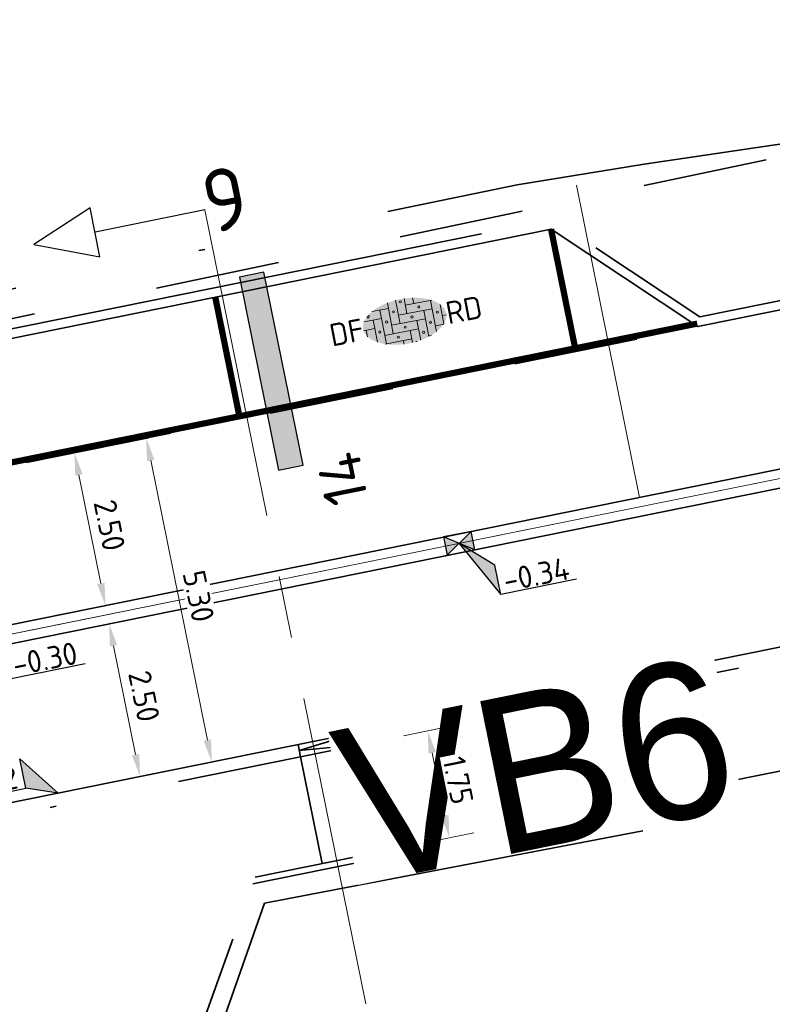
# Model space of a CAD drawing. Header units: metres. Extents: x 0 to 269924, y 0 to 933292.
# Tile 197 of 247: x 135194 to 135206, y 466692 to 466707. Entities that reach past the tile are written whole.
import ezdxf
from ezdxf import colors
from ezdxf.entities.mleader import LeaderData, LeaderLine
from ezdxf.enums import TextEntityAlignment as Align
from ezdxf.math import Vec2, Vec3

# ---------------------------------------------------------------- set-up
doc = ezdxf.new("R2018")
doc.units = ezdxf.units.M
for name, pattern in [('VH-GELEIDEBAND', [6, 2, -2, 0, -2]), ('VH-OPSLUITBAND_100X200', [16, 8, -2, 4, -2]), ('VH-OPSLUITBAND_150X250', [24, 16, -2, 4, -2]), ('VW-1-1_STREEP', [2, 1, -1]), ('XX-CENTER', [8, 5, -1, 1, -1]), ('XX-HIDDEN', [4, 2, -2]), ('XX-PROJECTGRENS', [18, 12, -3, 0, -3])]:
    doc.linetypes.add(name, pattern=pattern)
doc.layers.add('B-WE-MO-ONDERZOEK_SLEUF-S', color=30, linetype='Continuous', lineweight=25, true_color=0xff7f00)
doc.layers.add('N-WE-RI-HWA_KOLK-S', color=150, linetype='Continuous', lineweight=25, true_color=0x007fff)
for name, color, linetype, lineweight in [('B-WE-VH-M', 7, 'Continuous', 18), ('N-WE-GR-GRAS-A-200', 62, 'Continuous', 18), ('N-WE-KG-GRENS_PROJECT-G', 7, 'XX-PROJECTGRENS', 35), ('N-WE-VH-GOOT_STRAATBAKSTEEN-G', 170, 'Continuous', 35), ('N-WE-VH-KANTOPSLUITING_GELEIDEBAND_50 200_250-G', 20, 'VH-GELEIDEBAND', 35), ('N-WE-VH-KANTOPSLUITING_OPSLUITBAND_100X200-G', 150, 'VH-OPSLUITBAND_100X200', 35), ('N-WE-VH-KANTOPSLUITING_OPSLUITBAND_150X250-G', 150, 'VH-OPSLUITBAND_150X250', 35), ('N-WE-VH-KANTOPSLUITING_VERLOOPBAND_GB_MV-T18', 10, 'Continuous', 18), ('N-WE-VH-KANTOPSLUITING_VOORKANTBAND-G', 50, 'Continuous', 35), ('N-WE-VH-MATERIAALGRENS-G', 7, 'XX-HIDDEN', 35), ('N-WE-VH-VERHARDING-T18', 10, 'Continuous', 18), ('N-WE-VH-VERHARDING_ASFALT-S', 7, 'Continuous', 18), ('N-WE-VH-VERHARDING_STRAATBAKSTEEN-S', 7, 'Continuous', 18), ('N-WE-VW-MARKERING_DWARS-G', 7, 'Continuous', 35), ('N-WE-VW-MARKERING_LANGS_STREEP_11_010-G', 7, 'VW-1-1_STREEP', 13), ('X-XX-AL-HOOGTELABEL-S', 7, 'Continuous', 25), ('X-XX-AL-VERWIJZING-S', 7, 'Continuous', 25), ('X-XX-AL-VERWIJZING_DOORSNEDE-G', 7, 'XX-CENTER', 18)]:
    doc.layers.add(name, color=color, linetype=linetype, lineweight=lineweight)
doc.layers.add('X-XX-AL-HULPLIJN-G', color=30, linetype='Continuous', lineweight=18, plot=False)
doc.styles.add('NLCS-ISO', font='NLCS-ISO.ttf')
doc.styles.add('NLCS-ISO-M200-T18', font='NLCS-ISO.ttf', dxfattribs={"height": 0.36})
doc.styles.get("Standard").update_dxf_attribs({"font": 'romand.shx'})
doc.dimstyles.new('NLCS-M200-T18-PIJL_L2_H2', dxfattribs={"dimscale": 0.2, "dimtxt": 2.5, "dimasz": 1.8, "dimexe": 2, "dimexo": 2, "dimgap": 0.7, "dimtad": 1, "dimzin": 0, "dimdsep": 46, "dimtxsty": 'NLCS-ISO-M200-T18', "dimcen": 0, "dimdle": 2, "dimclrd": 256, "dimclre": 256, "dimclrt": 10, "dimazin": 0, "dimtfac": 1, "dimtdec": 3, "dimtofl": 0, "dimtmove": 0, "dimatfit": 3, "dimfxl": 2, "dimfxlon": 1, "dimtfillclr": 256, "dimtolj": 1, "dimtzin": 0, "dimlwd": -1, "dimlwe": -1, "dimarcsym": 0})

# ---------------------------------------------------------------- blocks, each defined once
blk = doc.blocks.new('*U42')
h = blk.add_hatch(color=252)
h.dxf.hatch_style = 1
h.paths.add_polyline_path([(-3.329, -1), (12.456, -1), (12.456, 1), (-3.329, 1)])
at = {"flags": 128}
blk.add_lwpolyline([(-3.329, -1), (12.456, -1), (12.456, 1), (-3.329, 1)], close=True, dxfattribs=at)
blk = doc.blocks.new('SAL-VERWIJZING_DOORSNEDE_LINKS-SO')
for p, q in [((-9, 2), (-14, 0)), ((-9, -2), (-9, 2)), ((-14, 0), (-9, -2)), ((0, 0), (-9, 0))]:
    blk.add_line(p, q)
at = {"lineweight": 50, "style": 'NLCS-ISO'}
blk.add_attdef('...', text='', height=5, dxfattribs=at).set_placement((0, 0.527), align=Align.MIDDLE_LEFT)
blk = doc.blocks.new('*D59')
at = {"layer": 'B-WE-VH-M', "transparency": 16777216}
for p, q in [((135195.185, 466700.528), (135194.401, 466700.369)), ((135194.865, 466700.095), (135195.218, 466698.351)), ((135195.682, 466698.078), (135194.898, 466697.919))]:
    blk.add_line(p, q, dxfattribs=at)
for points in [[(135194.924, 466700.107), (135194.806, 466700.083), (135194.793, 466700.448)], [(135195.277, 466698.363), (135195.159, 466698.339), (135195.29, 466697.998)]]:
    blk.add_solid(points, dxfattribs=at)
at = {"layer": 'Defpoints', "color": 0, "transparency": 16777216}
for p in [(135197.563, 466701.009), (135198.059, 466698.559), (135195.29, 466697.998)]:
    blk.add_point(p, dxfattribs=at)
at = {"layer": 'B-WE-VH-M', "color": 10, "transparency": 16777216, "insert": (135195.355, 466699.287), "char_height": 0.36, "attachment_point": 5, "rotation": 281.4534, "style": 'NLCS-ISO-M200-T18', "bg_fill": 3, "box_fill_scale": 1.1, "bg_fill_color": 256, "bg_fill_true_color": 13158600, "bg_fill_transparency": 0}
blk.add_mtext('\\A1;2.50', dxfattribs=at)
blk = doc.blocks.new('*D60')
at = {"layer": 'B-WE-VH-M', "transparency": 16777216}
for p, q in [((135195.741, 466697.784), (135194.957, 466697.625)), ((135195.421, 466697.351), (135195.774, 466695.607)), ((135196.238, 466695.334), (135195.454, 466695.175))]:
    blk.add_line(p, q, dxfattribs=at)
for points in [[(135195.479, 466697.363), (135195.362, 466697.34), (135195.349, 466697.704)], [(135195.833, 466695.619), (135195.715, 466695.595), (135195.846, 466695.254)]]:
    blk.add_solid(points, dxfattribs=at)
at = {"layer": 'Defpoints', "color": 0, "transparency": 16777216}
for p in [(135198.118, 466698.265), (135198.615, 466695.815), (135195.846, 466695.254)]:
    blk.add_point(p, dxfattribs=at)
at = {"layer": 'B-WE-VH-M', "color": 10, "transparency": 16777216, "insert": (135195.911, 466696.543), "char_height": 0.36, "attachment_point": 5, "rotation": 281.4534, "style": 'NLCS-ISO-M200-T18', "bg_fill": 3, "box_fill_scale": 1.1, "bg_fill_color": 256, "bg_fill_true_color": 13158600, "bg_fill_transparency": 0}
blk.add_mtext('\\A1;2.50', dxfattribs=at)
blk = doc.blocks.new('*D61')
at = {"layer": 'B-WE-VH-M', "transparency": 16777216}
for p, q in [((135200.073, 466695.906), (135200.857, 466696.065)), ((135200.536, 466695.633), (135200.741, 466694.624)), ((135200.42, 466694.191), (135201.204, 466694.35))]:
    blk.add_line(p, q, dxfattribs=at)
for points in [[(135200.595, 466695.645), (135200.477, 466695.621), (135200.465, 466695.985)], [(135200.799, 466694.635), (135200.682, 466694.612), (135200.812, 466694.271)]]:
    blk.add_solid(points, dxfattribs=at)
at = {"layer": 'Defpoints', "color": 0, "transparency": 16777216}
for p in [(135198.655, 466695.619), (135200.812, 466694.271), (135199.002, 466693.904)]:
    blk.add_point(p, dxfattribs=at)
at = {"layer": 'B-WE-VH-M', "color": 10, "transparency": 16777216, "insert": (135200.952, 466695.192), "char_height": 0.36, "attachment_point": 5, "rotation": 281.4534, "style": 'NLCS-ISO-M200-T18', "bg_fill": 3, "box_fill_scale": 1.1, "bg_fill_color": 256, "bg_fill_true_color": 13158600, "bg_fill_transparency": 0}
blk.add_mtext('\\A1;1.75', dxfattribs=at)
blk = doc.blocks.new('*D62')
at = {"layer": 'B-WE-VH-M', "transparency": 16777216}
for p, q in [((135196.337, 466700.761), (135195.553, 466700.602)), ((135196.926, 466695.84), (135196.017, 466700.329)), ((135197.389, 466695.567), (135196.605, 466695.408))]:
    blk.add_line(p, q, dxfattribs=at)
for points in [[(135196.075, 466700.341), (135195.958, 466700.317), (135195.945, 466700.682)], [(135196.985, 466695.852), (135196.867, 466695.828), (135196.997, 466695.487)]]:
    blk.add_solid(points, dxfattribs=at)
at = {"layer": 'Defpoints', "color": 0, "transparency": 16777216}
for p in [(135197.563, 466701.009), (135195.945, 466700.682), (135198.615, 466695.815)]:
    blk.add_point(p, dxfattribs=at)
at = {"layer": 'B-WE-VH-M', "color": 10, "transparency": 16777216, "insert": (135196.785, 466698.148), "char_height": 0.36, "attachment_point": 5, "rotation": 281.4534, "style": 'NLCS-ISO-M200-T18', "bg_fill": 3, "box_fill_scale": 1.1, "bg_fill_color": 256, "bg_fill_true_color": 13158600, "bg_fill_transparency": 0}
blk.add_mtext('\\A1;5.30', dxfattribs=at)
blk = doc.blocks.new('*U97')
for p, q in [((2.54, -2.205), (0, 0)), ((0, 0), (2.626, -4.604)), ((2.626, -4.604), (2.54, -2.205)), ((8.825, -4.384), (2.626, -4.604))]:
    blk.add_line(p, q)
blk.add_solid([(2.54, -2.205), (0, 0), (2.626, -4.604)])
at = {"style": 'NLCS-ISO'}
blk.add_attdef('...', text='', height=1.8, rotation=2.03134, dxfattribs=at).set_placement((5.74, -4.914), align=Align.BOTTOM_CENTER)
blk = doc.blocks.new('*U98')
at = {"layer": 'X-XX-AL-HOOGTELABEL-S', "xscale": 0.2, "yscale": 0.2, "zscale": 0.2, "rotation": 357.9686646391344}
blk.add_blockref('*U97', (0, 0), dxfattribs=at).add_auto_attribs({'...': '-0.34'})
blk = doc.blocks.new('*U99')
at = {"layer": 'N-WE-GR-GRAS-A-200', "color": 0, "linetype": 'ByBlock', "lineweight": -2, "transparency": 16777216, "rotation": 11.45343087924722}
blk.add_blockref('*U98', (135200.969, 466698.996), dxfattribs=at)
blk = doc.blocks.new('*U114')
for p, q in [((2.493, -1.033), (0, 0)), ((0, 0), (2.564, -3.433)), ((2.564, -3.433), (2.493, -1.033)), ((8.765, -3.249), (2.564, -3.433))]:
    blk.add_line(p, q)
blk.add_solid([(2.493, -1.033), (0, 0), (2.564, -3.433)])
at = {"style": 'NLCS-ISO'}
blk.add_attdef('...', text='', height=1.8, rotation=1.70235, dxfattribs=at).set_placement((5.677, -3.76), align=Align.BOTTOM_CENTER)
blk = doc.blocks.new('*U115')
at = {"layer": 'X-XX-AL-HOOGTELABEL-S', "xscale": 0.2000000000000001, "yscale": 0.2000000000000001, "zscale": 0.2000000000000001, "rotation": 358.2976530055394}
blk.add_blockref('*U114', (0, 0), dxfattribs=at).add_auto_attribs({'...': '-0.30'})
blk = doc.blocks.new('*U116')
at = {"layer": 'N-WE-VH-VERHARDING_ASFALT-S', "color": 0, "linetype": 'ByBlock', "lineweight": -2, "transparency": 16777216, "rotation": 11.45343088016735}
blk.add_blockref('*U115', (135193.128, 466697.407), dxfattribs=at)
blk = doc.blocks.new('*U197')
for p, q in [((-2.479, 0.846), (-2.528, 3.246)), ((-2.528, 3.246), (0, 0)), ((-8.681, 0.718), (-2.479, 0.846)), ((0, 0), (-2.479, 0.846))]:
    blk.add_line(p, q)
blk.add_solid([(-2.528, 3.246), (0, 0), (-2.479, 0.846)])
at = {"style": 'NLCS-ISO'}
blk.add_attdef('...', text='', height=1.8, rotation=1.17977, dxfattribs=at).set_placement((-5.571, 0.363), align=Align.BOTTOM_CENTER)
blk = doc.blocks.new('SVH-SBS_DIKFORMAAT_ELLEBOOG_KL-SO')
h = blk.add_hatch(color=254)
edge = h.paths.add_edge_path()
edge.add_ellipse((1.092, 0.124), major_axis=(3.395, 0), ratio=0.533267, start_angle=0, end_angle=360)
for p, q in [((0, 1.839), (0, -0.69)), ((0.69, 1.922), (0.69, 0)), ((1.38, 1.928), (1.38, 0.69)), ((2.07, 1.858), (2.07, 1.38)), ((-1.354, 1.38), (0, 1.38)), ((-0.69, 1.38), (-0.69, -1.38)), ((1.38, 1.38), (3.537, 1.38)), ((3.45, 1.38), (3.45, -1.178)), ((4.14, 0.921), (4.14, -0.672)), ((-2.295, 0), (-1.38, 0)), ((-2.133, 0.69), (-0.69, 0.69)), ((-1.38, 0.69), (-1.38, -1.117)), ((0, 0), (2.76, 0)), ((0.69, 0.69), (3.45, 0.69)), ((2.76, 0.69), (2.76, -1.452)), ((4.14, 0), (4.478, 0)), ((-2.07, 0), (-2.07, -0.535)), ((-0.69, -0.69), (2.07, -0.69)), ((1.38, -0.69), (1.38, -1.679)), ((2.07, 0), (2.07, -1.609)), ((3.45, -0.69), (4.124, -0.69)), ((-0.797, -1.38), (1.38, -1.38)), ((0.69, -1.38), (0.69, -1.673)), ((2.76, -1.38), (2.98, -1.38))]:
    blk.add_line(p, q)
for centre in [(1.035, 1.725), (0.345, 1.035), (2.415, 1.035), (-0.345, 0.345), (1.725, 0.345), (3.795, 0.345), (-1.035, -0.345), (1.035, -0.345), (3.105, -0.345), (0.345, -1.035), (2.415, -1.035)]:
    blk.add_circle(centre, 0.0881)
for centre, start, end in [((-1.725, 1.035), 158.91241, 101.19023), ((1.725, -1.725), 59.09113, 132.34328)]:
    blk.add_arc(centre, 0.0881, start, end)
at = {"style": 'NLCS-ISO'}
blk.add_attdef('FORMAAT', text='', height=1.8, dxfattribs=at).set_placement((-2.303, 0.124), align=Align.MIDDLE_RIGHT)
blk.add_attdef('KLEUR', text='', height=1.8, dxfattribs=at).set_placement((4.487, 0.124), align=Align.MIDDLE_LEFT)
at = {"style": 'NLCS-ISO', "flags": 1}
blk.add_attdef('FUNCTIE', text='', height=1.8, dxfattribs=at).set_placement((0.116, -3.585), align=Align.MIDDLE_CENTER)
blk = doc.blocks.new('N-SRI-KOLK_STRAAT_450X300-SO')
h = blk.add_hatch(color=256)
h.dxf.hatch_style = 1
h.paths.add_polyline_path([(0, 0), (-1.125, 0.75), (-1.125, -0.75)])
h.paths.add_polyline_path([(1.125, -0.75), (1.125, 0.75), (0, 0)])
for p, q in [((-1.125, -0.75), (1.125, 0.75)), ((1.125, -0.75), (-1.125, 0.75))]:
    blk.add_line(p, q)
at = {"flags": 128}
blk.add_lwpolyline([(-1.125, -0.75), (1.125, -0.75), (1.125, 0.75), (-1.125, 0.75)], close=True, dxfattribs=at)
blk = doc.blocks.new('*U663')
at = {"lineweight": 30, "flags": 106}
blk.add_attdef('OB', text='', height=0.36, dxfattribs=at).set_placement((0, 0.1), align=Align.BOTTOM_CENTER)

msp = doc.modelspace()

# ---------------------------------------------------------------- linework, layer by layer
at = {"layer": 'N-WE-KG-GRENS_PROJECT-G', "flags": 128}
msp.add_lwpolyline([(133942.152, 466524.013), (133955.533, 466522.507), (133956.145, 466521.626), (133962.811, 466521.355), (133963.543, 466522.67), (133965.054, 466522.563), (133965.551, 466521.193), (133981.5, 466520.334), (133981.565, 466520.896), (133982.028, 466520.86), (133994.134, 466520.33), (133994.151, 466519.671), (134009.067, 466519.478), (134013.911, 466519.512), (134027.732, 466519.636), (134028.693, 466519.554), (134034.796, 466519.611), (134050.86, 466519.659), (134068.501, 466520.152), (134071.254, 466520.237), (134077.26, 466520.692), (134094.041, 466522.635), (134101.385, 466523.282), (134101.428, 466523.91), (134128.995, 466527.092), (134141.938, 466528.627), (134148.421, 466529.392), (134148.476, 466529.087), (134157.108, 466530.24), (134157.762, 466530.339), (134157.953, 466529.076), (134163.706, 466529.946), (134172.69, 466531.055), (134201.838, 466535.069), (134202.197, 466534.878), (134203.304, 466535.042), (134208.161, 466535.722), (134214.682, 466536.673), (134215.15, 466536.846), (134235.766, 466539.754), (134239.587, 466540.449), (134251.117, 466542.218), (134251.536, 466542.09), (134264.479, 466543.833), (134264.487, 466544.317), (134273.56, 466545.641), (134273.608, 466545.287), (134285.679, 466546.863), (134299.118, 466548.971), (134309.192, 466550.345), (134329.805, 466553.659), (134341.526, 466555.206), (134346.97, 466556.112), (134351.977, 466556.025), (134358.949, 466556.887), (134359.186, 466557.313), (134365.426, 466557.917), (134389.225, 466560.758), (134395.395, 466561.519), (134400.633, 466562.019), (134418.638, 466563.907), (134426.404, 466566.343), (134432.472, 466567.14), (134437.532, 466567.422), (134444.848, 466568.25), (134448.277, 466568.388), (134484.594, 466572.762), (134486.539, 466572.966), (134490.599, 466573.546), (134498.499, 466574.536), (134514.318, 466576.701), (134542.397, 466581.367), (134546.702, 466582.122), (134551.593, 466582.441), (134551.871, 466583.179), (134557.906, 466584.406), (134558.276, 466584.115), (134567.36, 466586.004), (134582.717, 466588.715), (134583.108, 466588.972), (134590.444, 466590.398), (134630.038, 466598.271), (134633.264, 466598.923), (134632.087, 466604.993), (134646.051, 466607.537), (134647.414, 466607.429), (134666.972, 466611.405), (134675.342, 466617.463), (134674.819, 466607.593), (134696.995, 466610.537), (134702.172, 466611.327), (134706.525, 466612.071), (134709.085, 466612.323), (134712.087, 466612.776), (134715, 466613.203), (134716.349, 466613.229), (134723.364, 466613.968), (134738.981, 466616.639), (134746.062, 466617.28), (134746.09, 466616.641), (134760.121, 466618.861), (134759.993, 466619.829), (134768.446, 466621.137), (134784.615, 466623.738), (134787.541, 466625.072), (134796.772, 466626.479), (134796.899, 466625.715), (134813.878, 466628.545), (134820.226, 466629.584), (134847.68, 466634.234), (134881.79, 466639.204), (134881.926, 466639.532), (134884.43, 466640.009), (134893.797, 466641.711), (134903.085, 466643.328), (134904.138, 466643.527), (134920.265, 466646.374), (134921.332, 466646.578), (134937.367, 466649.518), (134938.501, 466649.708), (134961.555, 466654.096), (134967.764, 466655.262), (134974.722, 466656.563), (134984.23, 466658.491), (134992.023, 466659.998), (134995.809, 466660.766), (135000.442, 466661.693), (135009.695, 466663.648), (135010.659, 466663.869), (135018.832, 466665.618), (135021.92, 466666.314), (135034.093, 466668.943), (135034.161, 466668.769), (135043.8, 466670.832), (135059.084, 466674.02), (135068.771, 466676.078), (135083.089, 466679.034), (135091.902, 466680.993), (135097.488, 466682.166), (135104.831, 466683.651), (135116.534, 466686.231), (135119.892, 466686.792), (135126.3, 466688.013), (135127.347, 466688.196), (135130.448, 466688.891), (135135.602, 466689.887), (135140.19, 466691.518), (135166.592, 466696.94), (135182.368, 466700.724), (135201.902, 466704.748), (135203.941, 466705.082), (135209.867, 466705.957), (135217.801, 466707.782), (135228.821, 466709.933), (135242.391, 466712.598), (135277.698, 466719.723), (135279.457, 466720.111), (135279.55, 466721.578), (135288.178, 466723.073), (135350.963, 466735.305), (135501.986, 466763.685), (135501.162, 466761.839), (135525.132, 466766.833), (135533.639, 466768.672), (135569.042, 466775.188), (135582.767, 466777.378), (135584.022, 466777.634), (135585.675, 466776.264, 0.01918), (135652.451, 466792.01), (135652.891, 466793.457), (135660.981, 466795.919), (135661.574, 466796.074), (135664.481, 466796.836), (135665.946, 466796.651), (135673.558, 466799.328), (135680.977, 466801.739), (135687.276, 466804.201), (135692.547, 466806.295), (135705.432, 466809.743), (135712.094, 466810.706), (135728.145, 466817.035), (135760.285, 466825.832), (135773.458, 466829.179), (135789.116, 466834.08), (135813.029, 466842.892), (135823.352, 466846.718), (135839.426, 466852.91), (135860.96, 466860.89), (135867.928, 466863.26), (135895.199, 466872.784), (135899.312, 466861.8), (135873.359, 466852.082), (135873.188, 466848.843), (135867.814, 466846.669), (135856.104, 466842.036), (135847.253, 466838.505), (135830.033, 466832.514), (135818.854, 466828.652), (135812.865, 466826.949), (135808.959, 466825.804), (135805.053, 466824.658), (135770.731, 466814.307), (135766.971, 466812.016), (135761.879, 466808.079), (135757.591, 466807.133), (135743.839, 466803.566), (135724.075, 466798.35), (135721.275, 466798.229), (135720.422, 466801.401), (135715.133, 466799.834), (135698.553, 466794.754), (135698.279, 466793.693), (135686.038, 466790.352), (135686.038, 466789.248), (135686.038, 466787.562), (135681.985, 466786.092), (135677.719, 466785.319), (135623.458, 466770.711), (135607.41, 466767.662), (135584.355, 466763.142), (135577.091, 466761.475), (135570.47, 466760.803), (135524.714, 466753.103), (135522.642, 466752.878), (135515.666, 466751.661), (135498.388, 466748.218), (135460.498, 466741.759), (135438.515, 466737.953), (135402.134, 466731.048), (135401.842, 466732.671), (135396.111, 466731.637), (135390.927, 466730.659), (135374.008, 466727.423), (135342.463, 466720.896), (135337.831, 466720.249), (135332.781, 466719.412), (135316.41, 466716.549), (135312.764, 466716.512), (135301.04, 466714.003), (135296.667, 466713.077), (135288.078, 466711.338), (135288.031, 466710.414), (135288.066, 466708.643), (135283.612, 466707.738), (135244.114, 466700.084), (135242.59, 466702.114), (135218.779, 466697.088), (135216.4, 466696.736), (135207.126, 466694.996), (135197.842, 466693.22), (135196.987, 466690.777), (135188.214, 466689.009), (135186.218, 466690.919), (135157.953, 466685.339), (135157.545, 466682.623), (135152.388, 466681.564), (135151.517, 466683.806), (135135.729, 466680.62), (135134.464, 466677.149), (135128.184, 466675.854), (135125.788, 466678.571), (135109.606, 466675.114), (135107.871, 466673.543), (135107.871, 466672.134), (135099.469, 466670.442), (135080.265, 466666.625), (135079.406, 466666.151), (135069.61, 466664.202), (135057.638, 466661.759), (135035.803, 466657.155), (135033.723, 466658.689), (135013.618, 466654.679), (135014.198, 466652.086), (135012.612, 466651.731), (135012.176, 466654.16), (134999.525, 466651.581), (134981.058, 466648.065), (134978.74, 466647.609), (134978.586, 466647.723), (134973.29, 466646.777), (134967.912, 466645.754), (134966.071, 466645.409), (134952.75, 466642.776), (134952.592, 466643.577), (134951.246, 466643.315), (134944.955, 466642.097), (134940.872, 466641.345), (134939.907, 466640.789), (134925.329, 466637.906), (134925.171, 466637.877), (134925.333, 466636.966), (134925.553, 466635.733), (134922.159, 466635.157), (134921.983, 466636.201), (134920.712, 466635.973), (134906.644, 466633.431), (134906.509, 466633.768), (134899.927, 466632.517), (134896.041, 466630.574), (134862.297, 466626.202), (134861.423, 466623.924), (134854.723, 466622.819), (134853.222, 466624.597), (134834.721, 466621.381), (134818.755, 466618.638), (134803.128, 466616.182), (134801.097, 466614.744), (134787.48, 466613.242), (134768.983, 466610.888), (134755.14, 466609.258), (134754.957, 466609.237), (134754.786, 466610.217), (134731.872, 466606.359), (134713.4, 466603.055), (134699.607, 466600.717), (134685.428, 466598.156), (134675.878, 466596.194), (134672.276, 466595.656), (134668.91, 466595.016), (134645.926, 466591.058), (134638.577, 466590.001), (134611.474, 466584.899), (134601.717, 466583.131), (134600.6, 466582.901), (134592.762, 466581.44), (134575.118, 466578.109), (134569.726, 466577.127), (134558.057, 466574.923), (134547.369, 466573.132), (134538.23, 466571.522), (134531.355, 466570.551), (134524.272, 466569.346), (134519.026, 466568.326), (134515.39, 466567.719), (134505.384, 466563.341), (134500.986, 466562.643), (134495.881, 466561.909), (134495.823, 466562.312), (134492.204, 466563.642), (134484.398, 466562.518), (134478.905, 466561.786), (134469.843, 466560.533), (134464.536, 466559.742), (134456.919, 466558.745), (134448.033, 466557.687), (134433.208, 466556.61), (134412.104, 466554.577), (134407.553, 466554.101), (134387.467, 466551.741), (134381.785, 466550.955), (134364.962, 466548.659), (134360.191, 466548.481), (134354.944, 466547.628), (134324.113, 466542.837), (134319.685, 466541.923), (134312.466, 466540.844), (134307.061, 466539.9), (134305.527, 466540.739), (134283.993, 466537.831), (134278.004, 466536.268), (134260.392, 466533.941), (134253.899, 466532.65), (134244.867, 466531.618), (134227.961, 466528.835), (134196.876, 466524.748), (134191.294, 466524.652), (134189.441, 466519.487), (134180.543, 466523.251), (134138.079, 466517.961), (134135.279, 466517.668), (134120.646, 466515.791), (134115.858, 466514.998), (134094.415, 466512.788), (134094.483, 466512.133), (134077.905, 466510.692), (134056.132, 466509.19), (134043.898, 466509.02), (134033.049, 466509.242), (134023.923, 466509.529), (134011.048, 466510.262), (134011.12, 466510.989), (133978.031, 466511.971), (133977.492, 466511.386), (133976.525, 466511.415), (133970.93, 466511.61), (133940.859, 466512.853), (133936.339, 466513.04), (133926.354, 466513.566), (133918.767, 466513.929), (133914.845, 466514.016), (133909.555, 466514.279), (133907.78, 466514.373), (133898.183, 466514.701), (133889.291, 466514.99), (133877.411, 466515.387), (133865.169, 466516.189), (133858.598, 466516.511), (133853.557, 466516.784), (133840.824, 466517.534), (133833.647, 466517.757), (133833.706, 466517.421), (133832.853, 466517.458), (133826.979, 466517.575), (133808.076, 466518.296), (133803.308, 466518.179), (133802.56, 466518.555), (133780.072, 466520.153), (133779.6, 466519.291), (133774.066, 466519.538), (133773.735, 466520.559), (133740.527, 466522.642), (133713.376, 466524.159), (133705.703, 466524.636), (133705.709, 466526.266), (133685.059, 466527.583), (133660.563, 466529.253), (133639.129, 466529.346), (133622.453, 466530.286), (133616.388, 466530.543), (133614.494, 466530.624), (133604.393, 466531.597), (133597.464, 466531.465), (133574.3, 466531.955), (133566.695, 466531.543), (133561.32, 466531.616), (133554.142, 466531.627), (133545.309, 466531.719), (133535.509, 466531.795), (133530.483, 466531.897), (133499.098, 466532.845), (133498.91, 466530.624), (133497.604, 466522.359), (133448.566, 466524.379), (133448.421, 466522.59), (133414.567, 466524.034), (133414.497, 466533.241), (133401.904, 466533.723), (133353.812, 466535.745), (133352.26, 466536.139), (133333.107, 466536.524), (133333.343, 466545.829), (133369.152, 466544.714), (133381.325, 466544.396), (133400.699, 466543.637), (133404.005, 466543.551), (133435.456, 466542.61), (133435.456, 466542.277), (133451.526, 466541.628), (133467.883, 466541.235), (133477.659, 466542.034), (133509.103, 466541.442), (133515.138, 466541.284), (133519.939, 466540.992), (133525.525, 466540.798), (133532.518, 466540.097), (133548.147, 466539.778), (133548.297, 466540.601), (133555.22, 466540.722), (133564.265, 466540.558), (133565.06, 466540.188), (133570.074, 466540.025), (133574.07, 466539.875), (133576.623, 466539.795), (133577.163, 466540.007), (133601.21, 466539.677), (133602.809, 466541.635), (133610.483, 466541.448), (133611.878, 466539.353), (133618.8, 466539.154), (133622.331, 466538.943), (133622.362, 466539.485), (133627.247, 466539.274), (133627.305, 466538.709), (133642.487, 466537.733), (133654.92, 466537.235), (133674.71, 466536.649), (133674.766, 466536.962), (133682.638, 466536.639), (133685.084, 466535.631), (133701.924, 466534.36), (133703.6, 466534.856), (133708.504, 466534.396), (133731.895, 466532.391), (133737.992, 466531.942), (133749.854, 466530.901), (133752.15, 466530.77), (133756.921, 466530.655), (133767.535, 466530.109), (133779.853, 466530.016), (133787.77, 466529.934), (133810.905, 466528.967), (133832.384, 466528.238), (133837.192, 466527.837), (133897.841, 466525.036)], format="xyb", close=True, dxfattribs=at)
at = {"layer": 'N-WE-VH-GOOT_STRAATBAKSTEEN-G', "flags": 128}
for points in [[(135099.352, 466678.655), (135105.806, 466679.959), (135108.878, 466680.579), (135124.92, 466683.811), (135144.242, 466687.676), (135146.992, 466688.226), (135167.273, 466692.325), (135179.756, 466694.851), (135191.674, 466697.266), (135203.122, 466699.584), (135219.904, 466702.972), (135269.882, 466712.954), (135284.319, 466715.827), (135289.968, 466716.948), (135291.06, 466717.158), (135299.095, 466718.72), (135307.615, 466720.385), (135311.461, 466721.124), (135313.604, 466721.513), (135313.849, 466721.557), (135314.107, 466721.605), (135316.025, 466721.954)], [(135099.411, 466678.361), (135105.865, 466679.665), (135108.938, 466680.285), (135124.979, 466683.517), (135144.3, 466687.381), (135147.051, 466687.932), (135167.332, 466692.031), (135179.815, 466694.557), (135191.733, 466696.972), (135203.181, 466699.29), (135219.963, 466702.678), (135269.941, 466712.66), (135284.378, 466715.533), (135290.025, 466716.654), (135291.117, 466716.863), (135299.152, 466718.426), (135307.672, 466720.091), (135311.516, 466720.829), (135313.657, 466721.218), (135313.903, 466721.262), (135314.161, 466721.31), (135316.079, 466721.658)]]:
    msp.add_lwpolyline(points, dxfattribs=at)
at = {"layer": 'N-WE-VH-KANTOPSLUITING_GELEIDEBAND_50 200_250-G'}
msp.add_line((135198.421, 466695.571), (135199.401, 466695.77), dxfattribs=at)
at = {"layer": 'N-WE-VH-KANTOPSLUITING_GELEIDEBAND_50 200_250-G', "flags": 128}
for points in [[(135241.337, 466704.194), (135220.494, 466700.031), (135203.715, 466696.644), (135199.401, 466695.77)], [(135198.421, 466695.571), (135192.259, 466694.323), (135184.743, 466692.801)]]:
    msp.add_lwpolyline(points, dxfattribs=at)
at = {"layer": 'N-WE-VH-KANTOPSLUITING_OPSLUITBAND_100X200-G', "flags": 128}
msp.add_lwpolyline([(135197.656, 466693.529), (135202.437, 466694.498), (135202.319, 466695.086), (135202.904, 466695.205), (135205.063, 466695.641), (135205.182, 466695.052), (135216.963, 466697.431), (135216.845, 466698.019), (135219.589, 466698.573), (135219.708, 466697.985), (135221.591, 466698.365), (135235.046, 466701.072), (135242.614, 466702.582), (135244.241, 466700.414), (135287.543, 466708.806), (135287.703, 466711.88), (135291.924, 466712.69), (135299.97, 466714.255), (135308.48, 466715.918), (135312.296, 466716.651), (135316.875, 466717.484), (135317.31, 466717.567), (135317.908, 466717.155), (135329.071, 466719.215), (135331.421, 466720.275), (135347.259, 466723.315), (135348.251, 466723.506), (135389.342, 466731.869), (135391.08, 466730.739)], dxfattribs=at)
at = {"layer": 'N-WE-VH-KANTOPSLUITING_OPSLUITBAND_150X250-G', "flags": 128}
msp.add_lwpolyline([(135316.997, 466724.843), (135315.08, 466724.475), (135313.629, 466724.211), (135313.376, 466724.165), (135313.134, 466724.121), (135310.974, 466723.729), (135307.111, 466722.987), (135298.589, 466721.321), (135290.557, 466719.76), (135289.46, 466719.549), (135283.802, 466718.426), (135269.364, 466715.553), (135268.786, 466715.438), (135266.433, 466717.007), (135228.557, 466709.443), (135226.977, 466707.087), (135219.382, 466705.571), (135204.833, 466702.633), (135202.475, 466704.199), (135191.572, 466701.99), (135190.009, 466699.632), (135179.23, 466697.448), (135166.748, 466694.922), (135146.469, 466690.824), (135143.722, 466690.274), (135124.399, 466686.41), (135108.354, 466683.177), (135105.281, 466682.557), (135098.824, 466681.252), (135096.969, 466680.873), (135074.476, 466676.26), (135046.983, 466670.587), (135045.521, 466670.262), (135043.43, 466669.798), (135043.122, 466669.729), (135033.87, 466667.669), (135032.34, 466667.347), (135031.32, 466667.131), (135021.759, 466665.106), (134997.256, 466659.809), (134981.175, 466656.553), (134965.833, 466653.672), (134962.285, 466652.978), (134946.633, 466649.904), (134946.388, 466649.857), (134942.713, 466649.176), (134929.657, 466646.779), (134906.08, 466642.52), (134879.042, 466637.648), (134851.29, 466632.53)], dxfattribs=at)
at = {"layer": 'N-WE-VH-KANTOPSLUITING_VOORKANTBAND-G'}
for p, q in [((135199.362, 466695.966), (135198.401, 466695.669)), ((135199.401, 466695.77), (135199.362, 466695.966)), ((135198.401, 466695.669), (135199.401, 466695.77)), ((135198.421, 466695.571), (135198.382, 466695.767))]:
    msp.add_line(p, q, dxfattribs=at)
at = {"layer": 'N-WE-VH-KANTOPSLUITING_VOORKANTBAND-G', "flags": 128}
msp.add_lwpolyline([(135219.412, 466705.424), (135204.802, 466702.474), (135202.444, 466704.039), (135191.663, 466701.855), (135190.1, 466699.498), (135179.26, 466697.301), (135166.778, 466694.775), (135146.499, 466690.677), (135143.751, 466690.127), (135124.428, 466686.262), (135108.384, 466683.03), (135105.311, 466682.41)], dxfattribs=at)
at = {"layer": 'N-WE-VH-KANTOPSLUITING_VOORKANTBAND-G'}
for points in [[(135099.909, 466675.911), (135106.359, 466677.215), (135109.431, 466677.834), (135125.471, 466681.066), (135144.791, 466684.93), (135147.544, 466685.481), (135167.829, 466689.58), (135180.312, 466692.107), (135192.22, 466694.52), (135203.676, 466696.84), (135220.455, 466700.227)], [(135197.696, 466693.639), (135202.319, 466694.576), (135202.201, 466695.164), (135202.885, 466695.303), (135205.141, 466695.758), (135205.26, 466695.17), (135216.846, 466697.509)]]:
    msp.add_lwpolyline(points, dxfattribs=at)
at = {"layer": 'N-WE-VH-MATERIAALGRENS-G', "flags": 128}
msp.add_lwpolyline([(135140.122, 466693.374), (135140.189, 466690.661), (135166.709, 466696.677), (135178.546, 466699.363), (135180.72, 466699.856), (135209.84, 466705.979), (135212.947, 466706.616)], dxfattribs=at)
at = {"layer": 'N-WE-VH-MATERIAALGRENS-G'}
for points in [[(135190.1, 466699.498), (135204.802, 466702.474)], [(135198.421, 466695.571), (135198.769, 466693.857)], [(135186.171, 466691.608), (135188.952, 466689.209), (135196.656, 466690.761), (135197.696, 466693.639)]]:
    msp.add_lwpolyline(points, dxfattribs=at)
at = {"layer": 'N-WE-VW-MARKERING_DWARS-G', "ltscale": 1.05, "const_width": 0.1, "flags": 128}
for points in [[(135202.841, 466702.079), (135202.444, 466704.039)], [(135197.45, 466700.987), (135197.053, 466702.947)]]:
    msp.add_lwpolyline(points, dxfattribs=at)
at = {"layer": 'N-WE-VW-MARKERING_LANGS_STREEP_11_010-G', "ltscale": 5, "const_width": 0.1, "flags": 128}
msp.add_lwpolyline([(135190.09, 466699.547), (135204.792, 466702.523)], dxfattribs=at)
at = {"layer": 'X-XX-AL-HULPLIJN-G'}
for points in [[(135099.382, 466678.508), (135105.836, 466679.812), (135108.908, 466680.432), (135124.95, 466683.664), (135144.271, 466687.528), (135147.021, 466688.079), (135167.303, 466692.178), (135179.786, 466694.704), (135191.704, 466697.119), (135203.151, 466699.437), (135219.933, 466702.825), (135269.911, 466712.807), (135284.348, 466715.68), (135289.997, 466716.801), (135291.089, 466717.011), (135299.124, 466718.573), (135307.643, 466720.238), (135311.488, 466720.976), (135313.63, 466721.366), (135313.876, 466721.41), (135314.134, 466721.457), (135316.052, 466721.806), (135347.411, 466727.827)], [(135315.581, 466721.72), (135314.134, 466721.457), (135313.876, 466721.41), (135313.63, 466721.366), (135311.488, 466720.976), (135307.643, 466720.238), (135299.124, 466718.573), (135291.089, 466717.011), (135289.997, 466716.801), (135284.348, 466715.68), (135248.958, 466708.637), (135243.004, 466707.452), (135234.123, 466705.68), (135220.666, 466702.973), (135202.095, 466699.224), (135179.786, 466694.704), (135167.303, 466692.178), (135147.021, 466688.079), (135144.271, 466687.528), (135124.95, 466683.664), (135108.908, 466680.432), (135105.836, 466679.812), (135099.382, 466678.508)], [(135315.581, 466721.72), (135314.134, 466721.457), (135313.876, 466721.41), (135313.63, 466721.366), (135311.488, 466720.976), (135307.643, 466720.238), (135299.124, 466718.573), (135291.089, 466717.011), (135289.997, 466716.801), (135284.348, 466715.68), (135248.958, 466708.637), (135243.004, 466707.452), (135234.123, 466705.68), (135220.666, 466702.973), (135202.095, 466699.224), (135179.786, 466694.704), (135167.303, 466692.178), (135147.021, 466688.079), (135144.271, 466687.528), (135124.95, 466683.664), (135108.908, 466680.432), (135105.836, 466679.812), (135099.382, 466678.508)], [(135315.581, 466721.72), (135314.134, 466721.457), (135313.876, 466721.41), (135313.63, 466721.366), (135311.488, 466720.976), (135307.643, 466720.238), (135299.124, 466718.573), (135291.089, 466717.011), (135289.997, 466716.801), (135284.348, 466715.68), (135248.958, 466708.637), (135243.004, 466707.452), (135234.123, 466705.68), (135220.666, 466702.973), (135202.095, 466699.224), (135179.786, 466694.704), (135167.303, 466692.178), (135147.021, 466688.079), (135144.271, 466687.528), (135124.95, 466683.664), (135108.908, 466680.432), (135105.836, 466679.812), (135099.382, 466678.508)], [(135202.851, 466704.744), (135203.862, 466699.734)]]:
    msp.add_lwpolyline(points, dxfattribs=at)
at = {"layer": 'X-XX-AL-VERWIJZING_DOORSNEDE-G'}
msp.add_lwpolyline([(135196.887, 466704.346), (135199.72, 466690.36)], dxfattribs=at)

# ---------------------------------------------------------------- block references
at = {"layer": 'B-WE-MO-ONDERZOEK_SLEUF-S'}
ref = msp.add_blockref('*U42', (135198.134, 466700.865), dxfattribs=dict(at, xscale=0.2000000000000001, yscale=0.2000000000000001, zscale=0.2000000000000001, rotation=101.4534342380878))
ref.add_attrib('NR', '14', (135199.518, 466699.69), dxfattribs={"layer": '0', "height": 0.7, "rotation": 101.4534, "style": 'NLCS-ISO'})
at = {"layer": 'N-WE-GR-GRAS-A-200'}
msp.add_blockref('*U99', (0, 0), dxfattribs=at)
at = {"layer": 'N-WE-RI-HWA_KOLK-S', "xscale": 0.2000000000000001, "yscale": 0.2000000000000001, "zscale": 0.2000000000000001, "rotation": 11.45343087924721}
msp.add_blockref('N-SRI-KOLK_STRAAT_450X300-SO', (135200.969, 466698.996), dxfattribs=at)
at = {"layer": 'N-WE-VH-KANTOPSLUITING_VERLOOPBAND_GB_MV-T18'}
ref = msp.add_blockref('*U663', (135198.873, 466695.867), dxfattribs=dict(at, rotation=11.44975591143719))
lines = msp.add_mtext('VB6', dxfattribs={"layer": '0', "insert": (135198.853, 466695.965), "char_height": 2.5, "attachment_point": 1, "rotation": 11.4498, "bg_fill": 3, "box_fill_scale": 1, "bg_fill_color": 256, "bg_fill_transparency": 0})
ref.add_attrib('OB', '', (135198.853, 466695.965), dxfattribs={"flags": 6}).embed_mtext(lines)
at = {"layer": 'N-WE-VH-VERHARDING_ASFALT-S'}
msp.add_blockref('*U116', (0, 0), dxfattribs=at)
at = {"layer": 'N-WE-VH-VERHARDING_STRAATBAKSTEEN-S', "xscale": 0.2, "yscale": 0.2, "zscale": 0.2, "rotation": 10.83926338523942}
msp.add_blockref('SVH-SBS_DIKFORMAAT_ELLEBOOG_KL-SO', (135199.885, 466702.495), dxfattribs=at).add_auto_attribs({'FORMAAT': 'DF', 'KLEUR': 'RD'})
at = {"layer": 'X-XX-AL-HOOGTELABEL-S', "xscale": 0.2000000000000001, "yscale": 0.2000000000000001, "zscale": 0.2000000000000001, "rotation": 10.2736606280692}
msp.add_blockref('*U197', (135194.529, 466694.987), dxfattribs=at).add_auto_attribs({'...': '-0.22'})
at = {"layer": 'X-XX-AL-VERWIJZING-S', "xscale": 0.2, "yscale": 0.2, "zscale": 0.2, "rotation": 11.4534342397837}
msp.add_blockref('SAL-VERWIJZING_DOORSNEDE_LINKS-SO', (135196.887, 466704.346), dxfattribs=at).add_auto_attribs({'...': '9'})

# ---------------------------------------------------------------- leaders
at = {"layer": 'N-WE-VH-VERHARDING-T18'}
ml = msp.add_multileader_mtext('Standard', dxfattribs=at)
ml.set_content('', color=256, style='NLCS-ISO-M200-T18')
ml.set_leader_properties(color=256, linetype='ByLayer', lineweight=-1)
ml.build(insert=Vec2(0, 0))
ml.multileader.update_dxf_attribs({"has_dogleg": 0, "text_left_attachment_type": 5, "text_right_attachment_type": 5, "dogleg_length": 0.36, "arrow_head_size": 0.36})
ctx = ml.context
ctx.base_point, ctx.char_height, ctx.arrow_head_size, ctx.landing_gap_size, ctx.plane_origin = Vec3(135697.392, 466805.766), 0.36, 0.36, 0.18, Vec3(135695.697, 466805.189)
ctx.left_attachment, ctx.right_attachment = 5, 5
notes = []
notes.append((ctx, [(0, (0, 0, 0), (0, 0), (1, 0), 1, [])]))
ctx.mtext.insert, ctx.mtext.rotation, ctx.mtext.flow_direction = Vec3(135697.572, 466806.126), -0.147529, 5
for ctx, leaders in notes:
    for number, flags, end, landing, length, lines in leaders:
        leader = LeaderData()
        leader.index, (leader.has_last_leader_line, leader.has_dogleg_vector, leader.attachment_direction) = number, flags
        leader.last_leader_point, leader.dogleg_vector, leader.dogleg_length = Vec3(end), Vec3(landing), length
        for number, points, colour, breaks in lines:
            line = LeaderLine()
            line.index, line.vertices, line.color, line.breaks = number, Vec3.list(points), colors.encode_raw_color(colour), breaks
            leader.lines.append(line)
        ctx.leaders.append(leader)

# ---------------------------------------------------------------- next in the draw order: dimensions: what is measured, and where the dimension line sits
at = {"layer": 'B-WE-VH-M'}
dim = msp.add_aligned_dim(p1=(135197.563, 466701.009), p2=(135198.059, 466698.559), distance=-2.826, dimstyle='NLCS-M200-T18-PIJL_L2_H2', override={"dimtfill": 1}, dxfattribs=at)
dim.commit()
dim.dimension.update_dxf_attribs({"geometry": '*D59', "text_midpoint": (135195.355, 466699.287)})

# ---------------------------------------------------------------- next in the draw order: dimensions: what is measured, and where the dimension line sits
dim = msp.add_aligned_dim(p1=(135198.118, 466698.265), p2=(135198.615, 466695.815), distance=-2.826, dimstyle='NLCS-M200-T18-PIJL_L2_H2', override={"dimtfill": 1}, dxfattribs=at)
dim.commit()
dim.dimension.update_dxf_attribs({"geometry": '*D60', "text_midpoint": (135195.911, 466696.543)})

# ---------------------------------------------------------------- next in the draw order: dimensions: what is measured, and where the dimension line sits
dim = msp.add_aligned_dim(p1=(135198.655, 466695.619), p2=(135199.002, 466693.904), distance=1.847, dimstyle='NLCS-M200-T18-PIJL_L2_H2', override={"dimtfill": 1}, dxfattribs=at)
dim.commit()
dim.dimension.update_dxf_attribs({"geometry": '*D61', "text_midpoint": (135200.952, 466695.192)})

# ---------------------------------------------------------------- next in the draw order: dimensions: what is measured, and where the dimension line sits
dim = msp.add_aligned_dim(p1=(135198.615, 466695.815), p2=(135197.563, 466701.009), distance=1.65, dimstyle='NLCS-M200-T18-PIJL_L2_H2', override={"dimtfill": 1}, dxfattribs=at)
dim.commit()
dim.dimension.update_dxf_attribs({"geometry": '*D62', "text_midpoint": (135196.785, 466698.148)})

doc.saveas('drawing.dxf')
